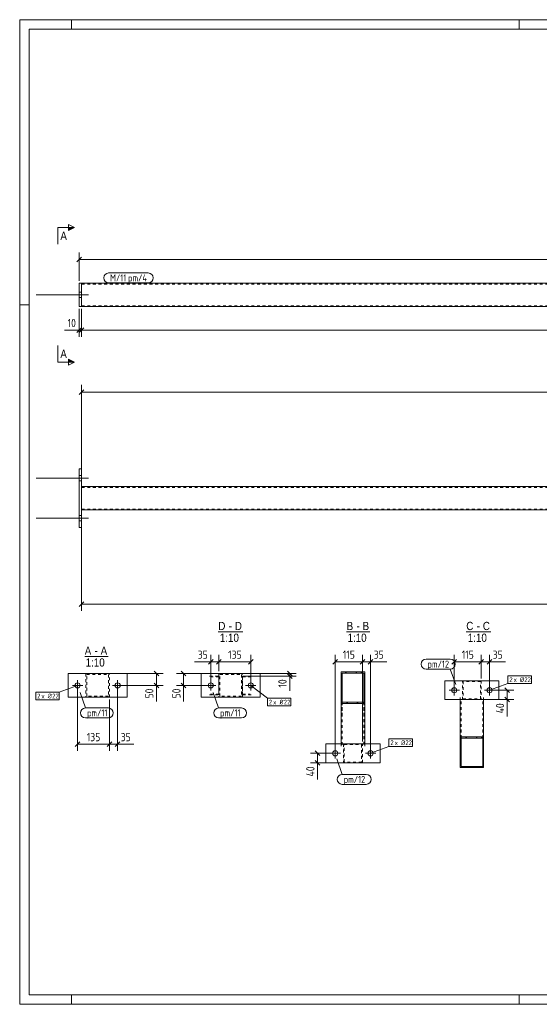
# Model space of a CAD drawing. Header units: millimetres. Extents: x 1 to 593, y 1 to 419.
# Tile 1 of 3: x 1 to 221, y 1 to 419. Entities that reach past the tile are written whole.
import ezdxf

# ---------------------------------------------------------------- set-up
doc = ezdxf.new("R2010")
doc.units = ezdxf.units.MM
doc.header["$LTSCALE"] = 0.6
doc.linetypes.add('XKITLINE00', pattern=[0])
doc.linetypes.add('XKITLINE02', pattern=[4, 2, -2])
for name, color, linetype, lineweight in [('Bolt', 7, 'Continuous', 0), ('BoltMark', 3, 'Continuous', 0), ('DrawingSheet', 5, 'Continuous', 0), ('OtherObjectType', 1, 'Continuous', 0), ('Part', 2, 'Continuous', 0), ('PartMark', 3, 'Continuous', 0), ('Section', 6, 'Continuous', 0), ('Z-DIMENSIONS', 1, 'Continuous', 0)]:
    doc.layers.add(name, color=color, linetype=linetype, lineweight=lineweight)
doc.styles.add('ARIAL', font='ARIAL.TTF')
doc.styles.add('ISOCPEUR', font='ISOCPEUR.TTF')

msp = doc.modelspace()

# ---------------------------------------------------------------- hatches: boundary and pattern name
at = {"layer": 'Section'}
for points in [[(21.75, 330.75), (24.25, 330.75), (21.75, 329.5)], [(21.75, 274.87), (24.25, 273.62), (21.75, 273.62)]]:
    msp.add_hatch(color=6, dxfattribs=at).paths.add_polyline_path(points, flags=17)

# ---------------------------------------------------------------- linework, layer by layer
at = {"layer": 'Bolt', "color": 3, "linetype": 'XKITLINE00', "lineweight": 0}
for p, q in [((8, 302.18), (30.25, 302.18)), ((8, 302.18), (30.25, 302.18)), ((26.25, 303.28), (27.25, 303.28)), ((26.25, 303.28), (27.25, 303.28)), ((26.25, 301.08), (27.25, 301.08)), ((26.25, 301.08), (27.25, 301.08)), ((8, 224.37), (30.25, 224.37)), ((26.25, 225.47), (27.25, 225.47)), ((26.25, 223.27), (27.25, 223.27)), ((8, 207.37), (30.25, 207.37)), ((26.25, 208.47), (27.25, 208.47)), ((26.25, 206.27), (27.25, 206.27)), ((25.56, 134.17), (25.56, 138.57)), ((42.56, 134.17), (42.56, 138.57)), ((82.06, 134.17), (82.06, 138.57)), ((99.06, 134.17), (99.06, 138.57)), ((27.76, 136.37), (23.36, 136.37)), ((44.76, 136.37), (40.36, 136.37)), ((79.86, 136.37), (84.26, 136.37)), ((96.86, 136.37), (101.26, 136.37)), ((183.18, 134.35), (187.58, 134.35)), ((185.38, 136.55), (185.38, 132.15)), ((198.18, 134.35), (202.58, 134.35)), ((200.38, 136.55), (200.38, 132.15)), ((134.9, 109.75), (134.9, 105.35)), ((149.9, 109.75), (149.9, 105.35)), ((132.7, 107.55), (137.1, 107.55)), ((147.7, 107.55), (152.1, 107.55))]:
    msp.add_line(p, q, dxfattribs=at)
for centre in [(25.56, 136.37), (42.56, 136.37), (82.06, 136.37), (99.06, 136.37), (185.38, 134.35), (200.38, 134.35), (134.9, 107.55), (149.9, 107.55)]:
    msp.add_circle(centre, 1.1, dxfattribs=at)
at = {"layer": 'BoltMark', "color": 7, "linetype": 'XKITLINE00', "lineweight": 0}
for p, q in [((208.17, 140.45), (218.13, 140.45)), ((208.17, 137.25), (208.17, 140.45)), ((218.13, 137.25), (218.13, 140.45)), ((25.56, 136.37), (17.76, 133.47)), ((99.06, 136.37), (106.13, 130.9)), ((200.38, 134.35), (208.17, 137.25)), ((208.17, 137.25), (218.13, 137.25)), ((7.8, 133.47), (17.76, 133.47)), ((7.8, 130.27), (7.8, 133.47)), ((7.8, 130.27), (17.76, 130.27)), ((17.76, 130.27), (17.76, 133.47)), ((106.13, 130.9), (116.1, 130.9)), ((106.13, 127.7), (106.13, 130.9)), ((116.1, 127.7), (116.1, 130.9)), ((106.13, 127.7), (116.1, 127.7)), ((157.69, 113.65), (167.65, 113.65)), ((157.69, 110.45), (157.69, 113.65)), ((167.65, 110.45), (167.65, 113.65)), ((149.9, 107.55), (157.69, 110.45)), ((157.69, 110.45), (167.65, 110.45))]:
    msp.add_line(p, q, dxfattribs=at)
at = {"layer": 'DrawingSheet', "color": 2, "linetype": 'XKITLINE00', "lineweight": 0}
for p, q in [((593, 419), (1, 419)), ((1, 419), (1, 1)), ((23, 415), (23, 419)), ((213, 415), (213, 419)), ((5, 298), (1, 298)), ((23, 1), (23, 5)), ((213, 1), (213, 5)), ((1, 1), (593, 1))]:
    msp.add_line(p, q, dxfattribs=at)
at = {"layer": 'DrawingSheet', "color": 3, "linetype": 'XKITLINE00', "lineweight": 0}
for p, q in [((589, 415), (5, 415)), ((5, 415), (5, 5)), ((5, 5), (589, 5))]:
    msp.add_line(p, q, dxfattribs=at)
at = {"layer": 'OtherObjectType', "color": 6, "linetype": 'XKITLINE00', "lineweight": 0}
for p, q in [((85.28, 159.12), (95.67, 159.12)), ((139.74, 159.12), (149.62, 159.12)), ((190.5, 159.12), (200.89, 159.12)), ((28.59, 148.62), (38.47, 148.62))]:
    msp.add_line(p, q, dxfattribs=at)
at = {"layer": 'Part', "color": 2, "linetype": 'XKITLINE00', "lineweight": 0}
for p, q in [((26.25, 297.18), (26.25, 307.18)), ((26.25, 307.18), (27.25, 307.18)), ((273.3, 307.18), (27.25, 307.18)), ((27.25, 297.18), (27.25, 307.18)), ((26.25, 297.18), (27.25, 297.18)), ((27.25, 297.18), (273.3, 297.18)), ((26.25, 228.37), (27.25, 228.37)), ((26.25, 203.37), (26.25, 228.37)), ((27.25, 228.37), (27.25, 203.37)), ((27.25, 210.87), (27.25, 220.87)), ((27.25, 220.87), (273.3, 220.87)), ((273.3, 210.87), (27.25, 210.87)), ((27.25, 203.37), (26.25, 203.37)), ((137.4, 128.7), (137.4, 142.15)), ((137.4, 142.15), (147.4, 142.15)), ((147.4, 128.7), (147.4, 142.15)), ((21.56, 131.37), (21.56, 141.37)), ((46.56, 141.37), (21.56, 141.37)), ((46.56, 131.37), (46.56, 141.37)), ((78.06, 141.37), (78.06, 131.37)), ((103.06, 141.37), (78.06, 141.37)), ((103.06, 131.37), (103.06, 141.37)), ((137.8, 141.61), (137.8, 129.23)), ((147, 141.61), (137.8, 141.61)), ((147, 129.23), (147, 141.61)), ((181.38, 138.35), (181.38, 130.35)), ((181.38, 138.35), (204.38, 138.35)), ((204.38, 138.35), (204.38, 130.35)), ((46.56, 131.37), (21.56, 131.37)), ((78.06, 131.37), (103.06, 131.37)), ((85.56, 131.37), (95.56, 131.37)), ((181.38, 130.35), (204.38, 130.35)), ((187.88, 130.35), (187.88, 114.51)), ((197.88, 130.35), (197.88, 114.51)), ((137.4, 128.7), (147.4, 128.7)), ((137.4, 111.55), (137.4, 128.7)), ((137.8, 129.23), (147, 129.23)), ((147.4, 111.55), (147.4, 128.7)), ((187.88, 114.51), (197.88, 114.51)), ((187.88, 101.5), (187.88, 114.51)), ((197.48, 113.99), (188.28, 113.99)), ((188.28, 113.99), (188.28, 102.02)), ((197.48, 102.02), (197.48, 113.99)), ((197.88, 114.51), (197.88, 101.5)), ((130.9, 103.55), (130.9, 111.55)), ((130.9, 111.55), (153.9, 111.55)), ((153.9, 111.55), (153.9, 103.55)), ((153.9, 103.55), (130.9, 103.55)), ((197.88, 101.5), (187.88, 101.5)), ((188.28, 102.02), (197.48, 102.02))]:
    msp.add_line(p, q, dxfattribs=at)
at = {"layer": 'Part', "color": 7, "linetype": 'XKITLINE02', "lineweight": 0}
for p, q in [((27.25, 307.18), (27.25, 297.18)), ((273.3, 306.78), (27.25, 306.78)), ((273.3, 297.58), (27.25, 297.58)), ((273.3, 220.47), (27.25, 220.47)), ((273.3, 211.27), (27.25, 211.27)), ((137.4, 142.15), (137.4, 124.04)), ((147.4, 142.15), (147.4, 124.04)), ((39.06, 141.37), (29.06, 141.37)), ((29.06, 141.37), (29.06, 131.37)), ((29.46, 131.77), (29.46, 140.97)), ((29.46, 140.97), (38.66, 140.97)), ((38.66, 140.97), (38.66, 131.77)), ((39.06, 131.37), (39.06, 141.37)), ((81.59, 140.37), (85.56, 140.37)), ((85.56, 140.07), (82, 140.07)), ((95.56, 141.37), (85.56, 141.37)), ((85.56, 141.37), (85.56, 131.37)), ((85.56, 140.37), (85.56, 140.37)), ((85.56, 140.37), (85.56, 132.37)), ((85.96, 131.77), (85.96, 140.97)), ((85.96, 140.97), (95.16, 140.97)), ((95.16, 140.97), (95.16, 131.77)), ((95.56, 131.37), (95.56, 141.37)), ((95.56, 132.37), (95.56, 140.37)), ((95.56, 140.37), (99.22, 140.37)), ((95.56, 140.07), (98.83, 140.07)), ((137.8, 141.61), (137.8, 123.5)), ((147, 141.61), (147, 123.5)), ((188.88, 130.35), (188.88, 138.35)), ((188.88, 138.35), (196.88, 138.35)), ((196.58, 138.05), (189.18, 138.05)), ((189.18, 138.05), (189.18, 130.65)), ((196.58, 130.65), (196.58, 138.05)), ((196.88, 138.35), (196.88, 130.35)), ((29.06, 131.37), (39.06, 131.37)), ((38.66, 131.77), (29.46, 131.77)), ((81.59, 132.37), (85.56, 132.37)), ((82, 132.67), (85.56, 132.67)), ((95.16, 131.77), (85.96, 131.77)), ((95.56, 132.67), (98.83, 132.67)), ((99.22, 132.37), (95.56, 132.37)), ((187.88, 131.23), (187.88, 130.35)), ((188.28, 113.99), (188.28, 130.71)), ((196.88, 130.35), (188.88, 130.35)), ((189.18, 130.65), (196.58, 130.65)), ((197.48, 113.99), (197.48, 130.71)), ((197.88, 131.23), (197.88, 130.35)), ((137.8, 128.7), (137.8, 129.23)), ((137.8, 111.13), (137.8, 128.7)), ((147, 129.23), (147, 111.13)), ((187.88, 101.5), (187.88, 118.23)), ((188.28, 102.02), (188.28, 118.75)), ((197.48, 102.02), (197.48, 118.75)), ((197.88, 101.5), (197.88, 118.23)), ((137.4, 110.59), (137.4, 111.55)), ((146.4, 111.55), (138.4, 111.55)), ((138.4, 111.55), (138.4, 103.55)), ((138.7, 111.25), (146.1, 111.25)), ((138.7, 103.85), (138.7, 111.25)), ((146.1, 111.25), (146.1, 103.85)), ((146.4, 103.55), (146.4, 111.55)), ((147.4, 110.59), (147.4, 111.55)), ((138.4, 103.55), (146.4, 103.55)), ((146.1, 103.85), (138.7, 103.85))]:
    msp.add_line(p, q, dxfattribs=at)
at = {"layer": 'Part', "color": 11, "linetype": 'XKITLINE00', "lineweight": 0}
for p, q in [((139.08, 141.61), (139.62, 142.15)), ((143.57, 141.61), (144.11, 142.15)), ((145.82, 141.61), (146.36, 142.15)), ((137.4, 139.92), (137.8, 140.32)), ((147, 138.3), (147.4, 138.7)), ((137.4, 135.43), (137.8, 135.83)), ((147, 136.05), (147.4, 136.45)), ((137.4, 133.19), (137.8, 133.59)), ((147, 131.56), (147.4, 131.96)), ((147, 129.32), (147.4, 129.72)), ((137.4, 128.7), (137.93, 129.23)), ((139.64, 128.7), (140.18, 129.23)), ((144.13, 128.7), (144.67, 129.23)), ((146.38, 128.7), (146.92, 129.23)), ((188.43, 114.51), (187.88, 113.96)), ((190.67, 114.51), (190.15, 113.99)), ((195.16, 114.51), (194.64, 113.99)), ((197.41, 114.51), (196.89, 113.99)), ((188.28, 112.11), (187.88, 111.71)), ((197.88, 110.49), (197.48, 110.09)), ((188.28, 107.62), (187.88, 107.22)), ((188.28, 105.38), (187.88, 104.98)), ((197.88, 108.24), (197.48, 107.84)), ((189.42, 102.02), (188.9, 101.5)), ((191.66, 102.02), (191.14, 101.5)), ((196.15, 102.02), (195.63, 101.5)), ((195.63, 101.5), (195.63, 101.5)), ((197.88, 103.75), (197.48, 103.35))]:
    msp.add_line(p, q, dxfattribs=at)
at = {"layer": 'PartMark', "color": 7, "linetype": 'XKITLINE00', "lineweight": 0}
for p, q in [((38.75, 311.48), (55.55, 311.48)), ((38.75, 307.28), (55.55, 307.28)), ((173.45, 147.51), (183.68, 147.51)), ((173.45, 143.31), (183.68, 143.31)), ((186.01, 136.72), (183.68, 143.31)), ((26.59, 133.4), (28.92, 126.8)), ((83.09, 133.4), (85.42, 126.8)), ((28.92, 126.8), (38.62, 126.8)), ((85.42, 126.8), (95.13, 126.8)), ((28.92, 122.6), (38.62, 122.6)), ((85.42, 122.6), (95.13, 122.6)), ((135.53, 105.18), (137.86, 98.58)), ((137.86, 98.58), (148.08, 98.58)), ((137.86, 94.38), (148.08, 94.38))]:
    msp.add_line(p, q, dxfattribs=at)
for centre, start, end in [((38.75, 309.38), 90, 270), ((55.55, 309.38), 270, 90), ((173.45, 145.41), 90, 270), ((183.68, 145.41), 270, 90), ((28.92, 124.7), 90, 270), ((38.62, 124.7), 270, 90), ((85.42, 124.7), 90, 270), ((95.13, 124.7), 270, 90), ((137.86, 96.48), 90, 270), ((148.08, 96.48), 270, 90)]:
    msp.add_arc(centre, 2.1, start, end, dxfattribs=at)
at = {"layer": 'Section', "color": 6, "linetype": 'XKITLINE00', "lineweight": 0}
for p, q in [((17.25, 330.75), (17.25, 323.75)), ((17.25, 330.75), (24.25, 330.75)), ((21.75, 329.5), (21.75, 332)), ((21.75, 332), (24.25, 330.75)), ((24.25, 330.75), (21.75, 329.5)), ((17.25, 273.62), (17.25, 280.62)), ((17.25, 273.62), (24.25, 273.62)), ((24.25, 273.62), (21.75, 274.87)), ((21.75, 274.87), (21.75, 272.37)), ((24.25, 273.62), (21.75, 272.37))]:
    msp.add_line(p, q, dxfattribs=at)
at = {"layer": 'Z-DIMENSIONS', "color": 7, "linetype": 'XKITLINE00', "lineweight": 0}
for p, q in [((27.24, 318.17), (25.26, 316.19)), ((26.25, 308.18), (26.25, 320.23)), ((26.25, 317.18), (548.25, 317.18)), ((26.25, 296.18), (26.25, 284.38)), ((27.25, 296.18), (27.25, 284.38)), ((27.25, 296.18), (27.25, 284.38)), ((26.25, 287.18), (20.02, 287.18)), ((26.25, 287.18), (20.02, 287.18)), ((27.24, 288.17), (25.26, 286.19)), ((26.25, 287.18), (27.25, 287.18)), ((28.24, 288.17), (26.26, 286.19)), ((28.24, 288.17), (26.26, 286.19)), ((27.25, 287.18), (547.25, 287.18)), ((27.25, 221.87), (27.25, 263.92)), ((28.24, 261.86), (26.26, 259.88)), ((27.25, 260.87), (529.07, 260.87)), ((27.25, 209.87), (27.25, 168.07)), ((28.24, 171.86), (26.26, 169.88)), ((27.25, 170.87), (541.59, 170.87)), ((82.06, 146.37), (75.23, 146.37)), ((82.06, 146.37), (75.23, 146.37)), ((83.05, 147.36), (81.07, 145.38)), ((82.06, 137.37), (82.06, 149.42)), ((82.06, 146.37), (85.56, 146.37)), ((86.55, 147.36), (84.57, 145.38)), ((86.55, 147.36), (84.57, 145.38)), ((85.56, 142.37), (85.56, 149.42)), ((85.56, 142.37), (85.56, 149.42)), ((85.56, 146.37), (99.06, 146.37)), ((100.05, 147.36), (98.07, 145.38)), ((99.06, 137.37), (99.06, 149.42)), ((135.89, 147.36), (133.91, 145.38)), ((134.9, 108.55), (134.9, 149.42)), ((134.9, 146.37), (146.4, 146.37)), ((147.39, 147.36), (145.41, 145.38)), ((147.39, 147.36), (145.41, 145.38)), ((146.4, 112.55), (146.4, 149.42)), ((146.4, 112.55), (146.4, 149.42)), ((146.4, 146.37), (149.9, 146.37)), ((150.89, 147.36), (148.91, 145.38)), ((149.9, 108.55), (149.9, 149.42)), ((149.9, 146.37), (156.73, 146.37)), ((149.9, 146.37), (156.73, 146.37)), ((186.37, 147.36), (184.39, 145.38)), ((185.38, 135.35), (185.38, 149.42)), ((185.38, 146.37), (196.88, 146.37)), ((197.87, 147.36), (195.89, 145.38)), ((197.87, 147.36), (195.89, 145.38)), ((196.88, 139.35), (196.88, 149.42)), ((196.88, 139.35), (196.88, 149.42)), ((196.88, 146.37), (200.38, 146.37)), ((201.37, 147.36), (199.39, 145.38)), ((200.38, 135.35), (200.38, 149.42)), ((200.38, 146.37), (207.21, 146.37)), ((200.38, 146.37), (207.21, 146.37)), ((58.07, 142.36), (60.05, 140.38)), ((69.57, 142.36), (71.55, 140.38)), ((114.57, 142.36), (116.55, 140.38)), ((40.06, 141.37), (61.86, 141.37)), ((59.06, 136.37), (59.06, 141.37)), ((84.56, 141.37), (67.51, 141.37)), ((70.56, 136.37), (70.56, 141.37)), ((96.56, 141.37), (118.36, 141.37)), ((96.56, 140.37), (118.36, 140.37)), ((114.57, 141.36), (116.55, 139.38)), ((115.56, 140.37), (115.56, 141.37)), ((115.56, 140.37), (115.56, 134.13)), ((115.56, 140.37), (115.56, 134.13)), ((25.56, 135.37), (25.56, 108.57)), ((42.56, 135.37), (42.56, 108.57)), ((43.56, 136.37), (61.86, 136.37)), ((58.07, 137.36), (60.05, 135.38)), ((59.06, 136.37), (59.06, 129.53)), ((59.06, 136.37), (59.06, 129.53)), ((81.06, 136.37), (67.51, 136.37)), ((69.57, 137.36), (71.55, 135.38)), ((70.56, 136.37), (70.56, 129.53)), ((70.56, 136.37), (70.56, 129.53)), ((201.38, 134.35), (210.68, 134.35)), ((206.89, 135.34), (208.87, 133.36)), ((207.88, 130.35), (207.88, 134.35)), ((39.06, 130.37), (39.06, 108.57)), ((39.06, 130.37), (39.06, 108.57)), ((197.88, 130.35), (210.68, 130.35)), ((206.89, 131.34), (208.87, 129.36)), ((207.88, 130.35), (207.88, 123.21)), ((207.88, 130.35), (207.88, 123.21)), ((26.55, 112.36), (24.57, 110.38)), ((25.56, 111.37), (39.06, 111.37)), ((40.05, 112.36), (38.07, 110.38)), ((40.05, 112.36), (38.07, 110.38)), ((39.06, 111.37), (42.56, 111.37)), ((43.55, 112.36), (41.57, 110.38)), ((42.56, 111.37), (49.39, 111.37)), ((42.56, 111.37), (49.39, 111.37)), ((133.9, 107.55), (124.35, 107.55)), ((126.41, 108.54), (128.39, 106.56)), ((126.41, 104.54), (128.39, 102.56)), ((127.4, 103.55), (127.4, 107.55)), ((137.4, 103.55), (124.35, 103.55)), ((127.4, 103.55), (127.4, 96.41)), ((127.4, 103.55), (127.4, 96.41))]:
    msp.add_line(p, q, dxfattribs=at)
at = {"layer": 'Z-DIMENSIONS', "color": 3}
for p in [(26.25, 317.18), (26.25, 287.18), (27.25, 287.18), (27.25, 287.18), (27.25, 260.87), (27.25, 170.87), (82.06, 146.37), (85.56, 146.37), (85.56, 146.37), (99.06, 146.37), (134.9, 146.37), (146.4, 146.37), (146.4, 146.37), (149.9, 146.37), (185.38, 146.37), (196.88, 146.37), (196.88, 146.37), (200.38, 146.37), (59.06, 141.37), (70.56, 141.37), (115.56, 141.37), (115.56, 140.37), (59.06, 136.37), (70.56, 136.37), (207.88, 134.35), (207.88, 130.35), (25.56, 111.37), (39.06, 111.37), (39.06, 111.37), (42.56, 111.37), (127.4, 107.55), (127.4, 103.55)]:
    msp.add_point(p, dxfattribs=at)

# ---------------------------------------------------------------- texts
at = {"layer": 'BoltMark', "color": 3, "style": 'ISOCPEUR', "width": 0.85}
for s, p in [('2', (208.77, 137.85)), ('x Ø', (210.58, 137.85)), ('22', (215.13, 137.85)), ('2', (8.4, 130.87)), ('x Ø', (10.2, 130.87)), ('22', (14.76, 130.87)), ('2', (106.73, 128.3)), ('x Ø', (108.54, 128.3)), ('22', (113.09, 128.3)), ('2', (158.29, 111.05)), ('x Ø', (160.1, 111.05)), ('22', (164.65, 111.05))]:
    msp.add_text(s, height=2, dxfattribs=at).set_placement(p)
at = {"layer": 'OtherObjectType', "color": 6, "style": 'ARIAL', "width": 0.85}
for s, p in [('D', (85.28, 159.87)), ('D', (92.3, 159.87)), ('B', (139.74, 159.87)), ('B', (146.5, 159.87)), ('C', (190.5, 159.87)), ('C', (197.52, 159.87)), ('-', (89.7, 159.87)), ('-', (143.9, 159.87)), ('-', (194.92, 159.87)), ('1:10', (85.93, 154.87)), ('1:10', (140.13, 154.87)), ('1:10', (191.15, 154.87)), ('A', (28.59, 149.37)), ('-', (32.75, 149.37)), ('A', (35.35, 149.37)), ('1:10', (28.99, 144.37))]:
    msp.add_text(s, height=3.5, dxfattribs=at).set_placement(p)
at = {"layer": 'PartMark', "color": 1, "style": 'ISOCPEUR', "width": 0.85}
msp.add_text('M/11', height=3, dxfattribs=at).set_placement((39.35, 307.88))
at = {"layer": 'PartMark', "color": 3, "style": 'ISOCPEUR', "width": 0.85}
for s, p in [('pm/4', (46.95, 307.88)), ('pm/12', (174.05, 143.91)), ('pm/11', (29.52, 123.2)), ('pm/11', (86.02, 123.2)), ('pm/12', (138.46, 94.98))]:
    msp.add_text(s, height=3, dxfattribs=at).set_placement(p)
at = {"layer": 'Section', "color": 6, "style": 'ARIAL', "width": 0.85}
for p in [(18.25, 325.5), (18.25, 275.37)]:
    msp.add_text('A', height=3.5, dxfattribs=at).set_placement(p)
at = {"layer": 'Z-DIMENSIONS', "color": 3, "style": 'ISOCPEUR', "width": 0.85}
for s, p in [('10', (21.33, 288.48)), ('35', (76.54, 147.67)), ('135', (89.45, 147.67)), ('115', (138.09, 147.67)), ('35', (151.21, 147.67)), ('115', (188.57, 147.67)), ('35', (201.69, 147.67)), ('135', (29.45, 112.67)), ('35', (43.87, 112.67))]:
    msp.add_text(s, height=3.5, dxfattribs=at).set_placement(p)
for s, p in [('10', (114.26, 135.45)), ('50', (57.76, 130.84)), ('50', (69.26, 130.85)), ('40', (206.58, 124.52)), ('40', (126.1, 97.72))]:
    msp.add_text(s, height=3.5, rotation=90.0002, dxfattribs=at).set_placement(p)

doc.saveas('drawing.dxf')
